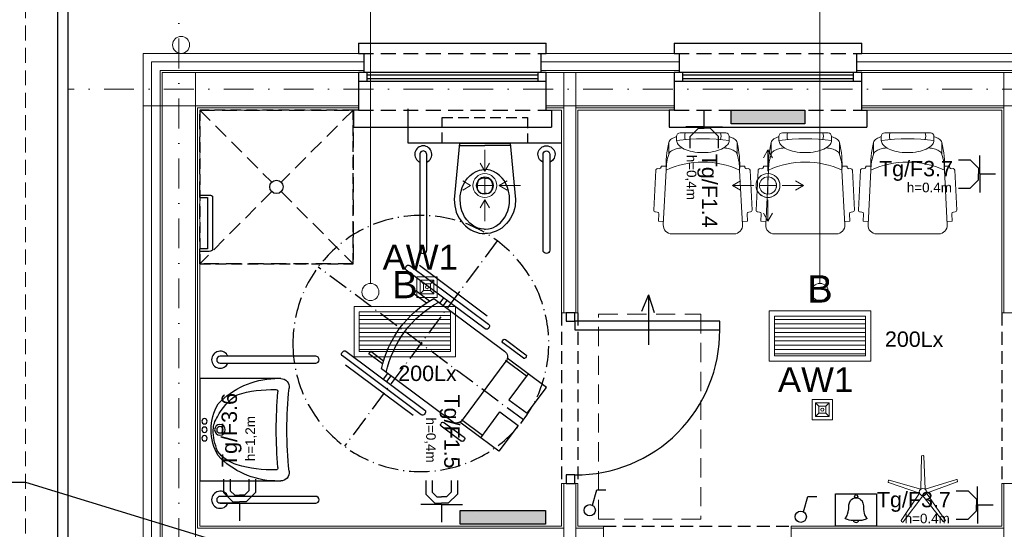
# Model space of a CAD drawing. Header units: inches. Extents: x 45159 to 108059, y -33626 to -17950.
# Tile 13 of 38: x 49653 to 50230, y -18590 to -18291. Entities that reach past the tile are written whole.
import ezdxf
from ezdxf.enums import TextEntityAlignment as Align

# ---------------------------------------------------------------- set-up
doc = ezdxf.new("R2010")
doc.units = ezdxf.units.IN
doc.header["$MEASUREMENT"] = 0
for name, pattern in [('ACAD_ISO10W100', [18.5, 12, -3, 0.5, -3]), ('DASHDOT', [1, 0.5, -0.25, 0, -0.25]), ('HIDDEN', [0.375, 0.25, -0.125])]:
    doc.linetypes.add(name, pattern=pattern)
for name, color, linetype in [('## 04 grzejniki opis', 3, 'Continuous'), ('2      PRZYCISKI I ŁĄCZNIKI', 5, 'Continuous'), ('A10-łazienka', 7, 'Continuous'), ('A35-rura spustowa', 7, 'Continuous'), ('A36-obrzeże', 252, 'Continuous'), ('E_gniazda', 240, 'Continuous'), ('IE_ośw PRZYCISKI I ŁĄCZNIKI', 5, 'Continuous'), ('p--drzwi', 7, 'Continuous'), ('p--okna', 251, 'Continuous'), ('p--opisy dodatkowe', 7, 'Continuous'), ('p--podciąg', 251, 'Continuous'), ('p--wyłaz', 251, 'Continuous')]:
    doc.layers.add(name, color=color, linetype=linetype)
for name, color, linetype, lineweight in [('--proj.wentylacja', 113, 'Continuous', 0), ('A21b-ściana szkielet', 3, 'Continuous', 20), ('A8-opisy pomieszczeń', 7, 'Continuous', 0), ('E-opisy', 240, 'Continuous', 25), ('LUXIONA', 140, 'Continuous', 20), ('p-- ocieplenie-w.zew', 251, 'Continuous', 0), ('p--dach', 7, 'Continuous', 30), ('p--meble wyp.', 251, 'Continuous', 0), ('p--osie konstr', 7, 'DASHDOT', 15), ('p--płyta GK', 251, 'Continuous', 0), ('p--łazienka NP', 7, 'Continuous', 25), ('p--ściana szkielet', 251, 'Continuous', 0)]:
    doc.layers.add(name, color=color, linetype=linetype, lineweight=lineweight)
doc.styles.add('Arial', font='arial.ttf', dxfattribs={"width": 0.75})
doc.styles.add('GENERATED_STYLE_2', font='arial.ttf')
doc.styles.get("Standard").update_dxf_attribs({"font": 'ARIAL.TTF', "width": 0.75})
doc.linetypes.add('BATTING', pattern='A,0.0001,-0.1,[134,ltypeshp.shx,S=0.1,R=0,X=-0.1,Y=0],-0.2,[134,ltypeshp.shx,S=0.1,R=180,X=0.1,Y=0],-0.1', length=0.4001)

# ---------------------------------------------------------------- blocks, each defined once
blk = doc.blocks.new('znak-niepeł.')
at = {"linetype": 'ACAD_ISO10W100'}
for p, q in [((-44.78, 60.17), (44.78, -60.17)), ((-60.11, -44.74), (60.22, 44.82))]:
    blk.add_line(p, q, dxfattribs=at)
for p, q in [((6.52, 45.77), (-39.7, 11.37)), ((0.79, 45.85), (-38.86, 16.34)), ((-37.65, 8.61), (8.58, 43.01)), ((8.84, 44.81), (8.33, 45.5)), ((-4.98, 24.9), (3.02, 30.85)), ((4.08, 29.42), (-3.37, 23.87)), ((3.02, 30.85), (4.08, 29.42)), ((-7.61, 26.43), (-49, -4.38)), ((-15.26, 25.27), (-13.09, 22.35)), ((-13.28, 26.74), (-11.11, 23.83)), ((-39.96, 9.56), (-39.45, 8.87)), ((-49.51, 2.46), (-61.55, -6.5)), ((-60.06, -8.5), (-48.02, 0.46)), ((-47.85, 1.66), (-48.31, 2.28)), ((43.94, -4.5), (-2.29, -38.9)), ((29.35, -4.53), (21.9, -10.08)), ((30.42, -5.96), (29.35, -4.53)), ((46.26, -5.46), (45.74, -4.77)), ((-62.91, -17.73), (-50.66, -8.62)), ((-61.88, -19.11), (-49.64, -10)), ((-61.72, -7.7), (-61.26, -8.32)), ((-49.89, -10.39), (-24.28, -44.8)), ((-0.23, -41.66), (45.99, -7.26)), ((22.42, -11.92), (30.42, -5.96)), ((-18.26, -45.68), (23.13, -14.88)), ((44.14, -12.41), (4.49, -41.92)), ((-73.54, -25.65), (-62.91, -17.73)), ((-62.91, -17.73), (-51.63, -32.88)), ((17.65, -18.95), (20.1, -22.24)), ((19.63, -17.48), (22.08, -20.77)), ((-62.26, -40.8), (-73.54, -25.65)), ((-51.63, -32.88), (-62.26, -40.8)), ((-46.32, -40.01), (-56.96, -47.93)), ((-35.05, -55.17), (-46.32, -40.01)), ((-36.07, -53.79), (-23.83, -44.68)), ((-35.05, -55.17), (-22.8, -46.05)), ((-25.39, -55.09), (-13.35, -46.13)), ((-2.55, -40.71), (-2.04, -41.4)), ((-56.96, -47.93), (-45.68, -63.08)), ((-11.86, -48.13), (-23.9, -57.09)), ((-12.15, -46.31), (-11.68, -46.93)), ((-45.68, -63.08), (-35.05, -55.17)), ((-25.1, -56.91), (-25.56, -56.29))]:
    blk.add_line(p, q)
blk.add_circle((0.05, 0.04), 75, dxfattribs=at)
for centre, radius, start, end in [((7.29, 44.73), 1.29, 36.65703, 126.65703), ((7.81, 44.04), 1.29, 306.65703, 36.65703), ((-40.29, -29.99), 61.95, 12.09956, 61.21451), ((-37.44, -27.86), 61.95, 12.09956, 61.21451), ((-38.93, 10.33), 1.29, 126.65703, 216.65703), ((-38.42, 9.64), 1.29, 216.65703, 306.65703), ((-49, 1.77), 0.86, 36.65703, 126.65703), ((-48.54, 1.15), 0.86, 306.65703, 36.65703), ((-46.44, -7.83), 4.3, 126.65703, 216.65703), ((44.71, -5.54), 1.29, 36.65703, 126.65703), ((45.22, -6.23), 1.29, 306.65703, 36.65703), ((-61.03, -7.19), 0.86, 126.65703, 216.65703), ((-60.57, -7.81), 0.86, 216.65703, 306.65703), ((-1.52, -39.94), 1.29, 126.65703, 216.65703), ((-20.83, -42.23), 4.3, 216.65703, 306.65703), ((-12.84, -46.82), 0.86, 36.65703, 126.65703), ((-1, -40.63), 1.29, 216.65703, 306.65703), ((-12.37, -47.44), 0.86, 306.65703, 36.65703), ((-24.87, -55.78), 0.86, 126.65703, 216.65703), ((-24.41, -56.4), 0.86, 216.65703, 306.65703)]:
    blk.add_arc(centre, radius, start, end)
blk = doc.blocks.new('sedes')
for p, q in [((0, 0.1491), (0.33, 0.18)), ((0.33, 0.18), (0.3664, 0.177)), ((0.3664, 0.177), (0.385, 0.1731)), ((0, -0.1495), (0, 0.1495)), ((0.015, 0.1462), (0.015, 0)), ((0.2384, 0.1236), (0.2219, 0.1141)), ((0.2598, 0.1328), (0.2384, 0.1236)), ((0.2815, 0.1393), (0.2598, 0.1328)), ((0.3097, 0.144), (0.2815, 0.1393)), ((0.332, 0.145), (0.3097, 0.144)), ((0.3544, 0.1436), (0.332, 0.145)), ((0.3755, 0.14), (0.3544, 0.1436)), ((0.3961, 0.1343), (0.3755, 0.14)), ((0.385, 0.1731), (0.4036, 0.1674)), ((0.4178, 0.1254), (0.3961, 0.1343)), ((0.4036, 0.1674), (0.4218, 0.1599)), ((0.4309, 0.1185), (0.4178, 0.1254)), ((0.4218, 0.1599), (0.4394, 0.1507)), ((0.4501, 0.1055), (0.4309, 0.1185)), ((0.4394, 0.1507), (0.456, 0.1397)), ((0.456, 0.1397), (0.4714, 0.1273)), ((0.4714, 0.1273), (0.4853, 0.1135)), ((0.1759, 0.0688), (0.1659, 0.0504)), ((0.189, 0.086), (0.1759, 0.0688)), ((0.205, 0.1016), (0.189, 0.086)), ((0.2219, 0.1141), (0.205, 0.1016)), ((0.4682, 0.089), (0.4501, 0.1055)), ((0.4756, 0.0805), (0.4682, 0.089)), ((0.4871, 0.0639), (0.4756, 0.0805)), ((0.4853, 0.1135), (0.4974, 0.0985)), ((0.4944, 0.0496), (0.4871, 0.0639)), ((0.4974, 0.0985), (0.5076, 0.0827)), ((0.5076, 0.0827), (0.5159, 0.0663)), ((0.5159, 0.0663), (0.5223, 0.0495)), ((0.1564, 0.0184), (0.155, 0)), ((0.1593, 0.0318), (0.1564, 0.0184)), ((0.1659, 0.0504), (0.1593, 0.0318)), ((0.2058, 0), (0.2058, 0.01)), ((0.2408, 0.045), (0.2604, 0.045)), ((0.2954, 0.01), (0.2954, 0)), ((0.4981, 0.0404), (0.4944, 0.0496)), ((0.503, 0.0217), (0.4981, 0.0404)), ((0.5049, 0.0034), (0.503, 0.0217)), ((0.505, 0), (0.5049, 0.0034)), ((0.5223, 0.0495), (0.5266, 0.0328)), ((0.5266, 0.0328), (0.5292, 0.0162)), ((0.5292, 0.0162), (0.53, 0)), ((0.015, -0.1462), (0.015, 0)), ((0.1564, -0.0184), (0.155, 0)), ((0.1593, -0.0318), (0.1564, -0.0184)), ((0.1659, -0.0504), (0.1593, -0.0318)), ((0.1759, -0.0688), (0.1659, -0.0504)), ((0.2058, 0), (0.2058, -0.01)), ((0.2408, -0.045), (0.2604, -0.045)), ((0.2954, -0.01), (0.2954, 0)), ((0.4944, -0.0496), (0.4871, -0.0639)), ((0.4981, -0.0404), (0.4944, -0.0496)), ((0.503, -0.0217), (0.4981, -0.0404)), ((0.5049, -0.0034), (0.503, -0.0217)), ((0.505, 0), (0.5049, -0.0034)), ((0.5159, -0.0663), (0.5223, -0.0495)), ((0.5223, -0.0495), (0.5266, -0.0328)), ((0.5266, -0.0328), (0.5292, -0.0162)), ((0.5292, -0.0162), (0.53, 0)), ((0.189, -0.086), (0.1759, -0.0688)), ((0.205, -0.1016), (0.189, -0.086)), ((0.2219, -0.1141), (0.205, -0.1016)), ((0.2384, -0.1236), (0.2219, -0.1141)), ((0.4501, -0.1055), (0.4309, -0.1185)), ((0.4682, -0.089), (0.4501, -0.1055)), ((0.4756, -0.0805), (0.4682, -0.089)), ((0.4714, -0.1273), (0.4853, -0.1135)), ((0.4871, -0.0639), (0.4756, -0.0805)), ((0.4853, -0.1135), (0.4974, -0.0985)), ((0.4974, -0.0985), (0.5076, -0.0827)), ((0.5076, -0.0827), (0.5159, -0.0663)), ((0, -0.1491), (0.33, -0.18)), ((0.2598, -0.1328), (0.2384, -0.1236)), ((0.2815, -0.1393), (0.2598, -0.1328)), ((0.3097, -0.144), (0.2815, -0.1393)), ((0.332, -0.145), (0.3097, -0.144)), ((0.3544, -0.1436), (0.332, -0.145)), ((0.3755, -0.14), (0.3544, -0.1436)), ((0.3664, -0.177), (0.385, -0.1731)), ((0.3961, -0.1343), (0.3755, -0.14)), ((0.385, -0.1731), (0.4036, -0.1674)), ((0.4178, -0.1254), (0.3961, -0.1343)), ((0.4036, -0.1674), (0.4218, -0.1599)), ((0.4309, -0.1185), (0.4178, -0.1254)), ((0.4218, -0.1599), (0.4394, -0.1507)), ((0.4394, -0.1507), (0.456, -0.1397)), ((0.456, -0.1397), (0.4714, -0.1273)), ((0.33, -0.18), (0.3664, -0.177))]:
    blk.add_line(p, q)
for centre, start, end in [((0.2408, 0.01), 90, 180), ((0.2604, 0.01), 0, 90), ((0.2408, -0.01), 180, 270), ((0.2604, -0.01), 270, 0)]:
    blk.add_arc(centre, 0.035, start, end)
blk = doc.blocks.new('umyw-niepeł.')
for p, q in [((-30, -47.5), (-30, 0)), ((-30, 0), (30, 0)), ((30, 0), (30, -47.5))]:
    blk.add_line(p, q)
for centre, radius in [((-5, -2.81), 1.56), ((0, -2.81), 1.56), ((5, -2.81), 1.56), ((0, -11.88), 3.12), ((0, -11.88), 1.87)]:
    blk.add_circle(centre, radius)
for centre, radius, start, end in [((17.88, -45.46), 47.9, 133.60282, 178.32254), ((7.86, -41), 34.18, 116.69987, 146.17065), ((-0.15, -36.46), 29.75, 89.71221, 120.29764), ((0, -20.47), 12.5, 90, 126.8699), ((0.15, -36.46), 29.75, 59.70236, 90.28779), ((0.1, -39.96), 31.99, 67.19624, 90.1839), ((-0.98, -28.44), 22.46, 16.72528, 53.1301), ((-17.88, -45.46), 47.9, 1.67746, 46.39718), ((48, -42.57), 71.56, 163.27472, 181.68748), ((-48, -42.57), 71.56, 358.31252, 16.72528), ((-22.28, -44.64), 1.25, 181.68748, 276.54919), ((0, -295.23), 250.33, 89.99917, 95.07317), ((0, -295.23), 250.33, 84.92683, 90.00083), ((22.28, -44.64), 1.25, 263.45081, 358.31252), ((-25, -47.5), 5, 180, 277.71277), ((0, -278.94), 227.79, 83.86892, 96.13108), ((25, -47.5), 5, 262.28723, 0)]:
    blk.add_arc(centre, radius, start, end)
blk = doc.blocks.new('drzwi-90-100')
for p, q in [((10.1, 87.38), (5.05, 87.38)), ((5.05, 87.38), (5.05, 2.53)), ((10.1, 2.53), (10.1, 87.38)), ((5.05, 2.53), (0, 2.53)), ((0, 2.53), (0, -2.53)), ((5.05, -2.53), (5.05, 2.53)), ((5.05, 2.53), (10.1, 2.53)), ((100, 2.53), (94.95, 2.53)), ((94.95, 2.53), (94.95, -2.53)), ((100, -2.53), (100, 2.53)), ((0, -2.53), (5.05, -2.53)), ((94.95, -2.53), (100, -2.53))]:
    blk.add_line(p, q)
blk.add_arc((10.8, 3.23), 84.15, 359.52334, 90.47666)
blk = doc.blocks.new('strzałka')
for q in [(-19.45, 4.13), (0, 0), (-18.87, -3.25)]:
    blk.add_line((-29.28, 0), q)
blk = doc.blocks.new('okno-110-33.15')
at = {"linetype": 'Continuous', "ltscale": 35}
for p, q in [((0, 39.15), (110, 39.15)), ((-3, -10), (113, -10))]:
    blk.add_line(p, q, dxfattribs=at)
for p, q in [((0, 39.15), (0, 33.15)), ((110, 33.15), (110, 39.15)), ((3, 33.15), (3, 21.95)), ((107, 21.95), (107, 33.15)), ((5, 21.95), (0, 21.95)), ((0, 21.95), (0, 16.95)), ((0, 21.95), (0, 0)), ((105, 21.95), (5, 21.95)), ((5, 16.95), (5, 21.95)), ((5, 20.61), (105, 20.61)), ((5, 18.45), (105, 18.45)), ((110, 21.95), (105, 21.95)), ((105, 21.95), (105, 16.95)), ((110, 0), (110, 21.95)), ((110, 16.95), (110, 21.95)), ((0, 16.95), (5, 16.95)), ((5, 16.95), (105, 16.95)), ((105, 16.95), (110, 16.95)), ((-3, 0), (-3, -10)), ((0, 0), (-3, 0)), ((110, 0), (113, 0)), ((113, 0), (113, -10))]:
    blk.add_line(p, q)
at = {"linetype": 'HIDDEN', "ltscale": 35}
for p, q in [((0, 33.15), (110, 33.15)), ((0, 0), (110, 0))]:
    blk.add_line(p, q, dxfattribs=at)
blk = doc.blocks.new('sof11_r')
for p, q in [((19.98, 34.88), (19.38, 34.85)), ((19.38, 34.85), (19.53, 31.85)), ((20.87, 36.93), (20.93, 35.93)), ((45.17, 39.11), (21.82, 37.98)), ((46.23, 38.16), (46.28, 37.16)), ((51.6, 36.44), (47.33, 36.22)), ((51.6, 36.44), (51.76, 33.45)), ((12.61, 30.34), (5.61, 30.34)), ((53.8, 33.56), (21.8, 31.85)), ((0, 23.76), (0, -3.09)), ((2, 25.76), (4.37, 25.76)), ((59.07, -7.89), (59.07, 28.56)), ((2, -5.09), (4.37, -5.09)), ((12.61, -9.66), (5.61, -9.66)), ((19.38, -14.18), (19.53, -11.18)), ((53.8, -12.88), (21.8, -11.18)), ((19.98, -14.21), (19.38, -14.18)), ((20.87, -16.26), (20.93, -15.26)), ((45.17, -18.43), (21.82, -17.31)), ((46.23, -17.49), (46.28, -16.49)), ((51.6, -15.77), (47.33, -15.54)), ((51.6, -15.77), (51.76, -12.78))]:
    blk.add_line(p, q)
for points in [[(2.23, 25.76, -0.030204), (2.78, 27.41, -0.097163), (4.32, 29.79, -0.203453), (5.61, 30.34, -0.203453)], [(8.71, 22.55, -0.01879), (8.95, 24.41, -0.054131), (9.78, 27.41, -0.097163), (11.32, 29.79, -0.203453), (12.61, 30.34, -0.203453)], [(4.37, -5.09, 0.184283), (6.75, -4.18, 0.102242), (9.43, -0.57, 0.061197), (10.93, 4.08, 0.047488), (11.52, 10.34, 0.047488), (10.93, 16.59, 0.061197), (9.43, 21.24, 0.102242), (6.75, 24.85, 0.184283), (4.37, 25.76, 0.184283)], [(2.23, -5.09, 0.030204), (2.78, -6.74, 0.097163), (4.32, -9.12, 0.203453), (5.61, -9.66, 0.203453)], [(8.71, -1.88, 0.01879), (8.95, -3.74, 0.054131), (9.78, -6.74, 0.097163), (11.32, -9.12, 0.203453), (12.61, -9.66, 0.203453)]]:
    blk.add_lwpolyline(points, format="xyb")
for centre, radius, start, end in [((19.93, 35.88), 1, 273.04478, 3.04478), ((21.87, 36.99), 1, 93.04478, 183.04478), ((45.23, 38.11), 1, 3.04478, 93.04478), ((47.28, 37.21), 1, 183.04478, 273.04478), ((18.77, -22.91), 54.85, 86.83081, 103.88055), ((21.41, 5.61), 26.24, 89.1562, 109.59965), ((68.33, 10.34), 51.27, 155.1826, 204.8174), ((54.07, 28.56), 5, 0, 93.04478), ((2, 23.76), 2, 90, 180), ((122.88, 10.34), 119.5, 172.58553, 187.41447), ((1.91, 14.05), 6.89, 73.91414, 106.08586), ((1.91, 6.62), 6.89, 253.91414, 286.08586), ((2, -3.09), 2, 180, 270), ((18.77, 43.58), 54.85, 256.11945, 273.16919), ((21.41, 15.06), 26.24, 250.40035, 270.8438), ((54.07, -7.89), 5, 266.95522, 0), ((19.93, -15.21), 1, 356.95522, 86.95522), ((21.87, -16.31), 1, 176.95522, 266.95522), ((47.28, -16.54), 1, 86.95522, 176.95522), ((45.23, -17.44), 1, 266.95522, 356.95522)]:
    blk.add_arc(centre, radius, start, end)
blk = doc.blocks.new('stojak wieszak')
for p, q in [((-0.66, 2.03), (5.74, 20.18)), ((7.11, 19.74), (1.72, 1.26)), ((6.18, 20.4), (6.88, 20.18)), ((6.18, 20.4), (6.88, 20.18)), ((-17.49, 12.18), (-17.07, 12.78)), ((-17.07, 12.78), (-17.49, 12.18)), ((-2.13, -0.01), (-17.42, 11.69)), ((-16.58, 12.86), (-0.66, 2.03)), ((1.72, 1.26), (20.97, 0.78)), ((21.31, 0.43), (21.32, -0.3)), ((21.31, 0.43), (21.32, -0.3)), ((-17.36, -11.79), (-2.13, -0.01)), ((-0.65, -2.03), (-16.51, -12.96)), ((5.85, -20.15), (-0.65, -2.03)), ((20.97, -0.66), (1.73, -1.25)), ((1.73, -1.25), (7.22, -19.7)), ((-16.99, -12.87), (-17.42, -12.28)), ((-17.42, -12.28), (-16.99, -12.87)), ((6.99, -20.14), (6.3, -20.37)), ((6.99, -20.14), (6.3, -20.37))]:
    blk.add_line(p, q)
blk.add_circle((0, 0), 2.13)
for centre, start, end in [((6.07, 20.06), 72.16215, 160.57632), ((6.77, 19.84), 343.74797, 72.16215), ((-17.21, 11.98), 144.16215, 232.57632), ((-16.78, 12.57), 55.74797, 144.16215), ((20.96, 0.42), 0.16215, 88.57632), ((20.96, -0.31), 271.74797, 0.16215), ((-17.14, -12.07), 127.74797, 216.16215), ((-16.71, -12.66), 216.16215, 304.57632), ((6.19, -20.03), 199.74797, 288.16215), ((6.88, -19.8), 288.16215, 16.57632)]:
    blk.add_arc(centre, 0.355, start, end)
blk = doc.blocks.new('gniazdo-ip')
at = {"layer": 'E_gniazda', "lineweight": 30}
for p, q in [((8098.584, 2764.661), (8098.584, 2764.486)), ((8098.668, 2764.661), (8098.668, 2764.509)), ((8098.914, 2764.661), (8098.914, 2764.509)), ((8098.998, 2764.661), (8098.998, 2764.486)), ((8098.668, 2764.509), (8098.727, 2764.45)), ((8098.914, 2764.509), (8098.854, 2764.45)), ((8098.584, 2764.486), (8098.704, 2764.365)), ((8098.704, 2764.365), (8098.791, 2764.365)), ((8098.727, 2764.45), (8098.791, 2764.45)), ((8098.854, 2764.45), (8098.791, 2764.45)), ((8098.877, 2764.365), (8098.791, 2764.365)), ((8098.998, 2764.486), (8098.877, 2764.365)), ((8098.791, 2764.348), (8098.521, 2764.348)), ((8098.791, 2764.348), (8098.791, 2764.118)), ((8098.791, 2764.348), (8099.061, 2764.348))]:
    blk.add_line(p, q, dxfattribs=at)
at = {"color": 7, "style": 'Arial'}
for tag, p in [('OBWÓD', (8098.758, 2765.219)), ('PRAD', (8098.791, 2764.959))]:
    blk.add_attdef(tag, text='', height=0.188, dxfattribs=at).set_placement(p, align=Align.MIDDLE)
blk.add_attdef('fazy', (8099.331, 2713.791), '', height=0.188, dxfattribs=at)
blk = doc.blocks.new('gn-1f')
at = {"layer": 'E_gniazda', "lineweight": 30}
for p, q in [((5465750.243, 5917242.278), (5465750.243, 5917242.482)), ((5465750.243, 5917242.278), (5465750.003, 5917242.278)), ((5465750.243, 5917242.278), (5465750.483, 5917242.278)), ((5465750.059, 5917242.155), (5465750.167, 5917242.262)), ((5465750.059, 5917242), (5465750.059, 5917242.155)), ((5465750.167, 5917242.262), (5465750.243, 5917242.262)), ((5465750.32, 5917242.262), (5465750.243, 5917242.262)), ((5465750.428, 5917242.155), (5465750.32, 5917242.262)), ((5465750.428, 5917242), (5465750.428, 5917242.155))]:
    blk.add_line(p, q, dxfattribs=at)
at = {"layer": 'E_gniazda', "color": 7, "style": 'Arial'}
blk.add_attdef('fazy', (5465750.613, 5917242.135), '', height=0.125, dxfattribs=at)
for tag, p in [('PRAD', (5465750.237, 5917241.926)), ('OBWÓD', (5465750.207, 5917241.732))]:
    blk.add_attdef(tag, text='', height=0.125, dxfattribs=at).set_placement(p, align=Align.MIDDLE)
blk = doc.blocks.new('B')
at = {"layer": 'LUXIONA', "linetype": 'Continuous'}
h = blk.add_hatch(dxfattribs=at)
h.set_pattern_fill('ANSI31', color=256, scale=200, angle=135)
h.set_pattern_definition([(180, (966.344, -170.453), (-2e-15, -25), [])])
h.paths.add_polyline_path([(30.6, 263.5), (30.6, 31.5), (564.4, 31.5), (564.4, 263.5)])
for points in [[(0, 0), (595, 0), (595, 295), (0, 295)], [(30.6, 31.5), (564.4, 31.5), (564.4, 263.5), (30.6, 263.5)]]:
    blk.add_lwpolyline(points, close=True, dxfattribs=at)
at = {"layer": 'LUXIONA'}
blk.add_attdef('OZNACZENIE', text='', height=80, dxfattribs=at).set_placement((297.5, 343.1), align=Align.CENTER)
blk = doc.blocks.new('Lovato')
at = {"layer": 'LUXIONA'}
for p, q in [((-40, 40), (-20, 20)), ((20, 20), (40, 40)), ((-20, -20), (-40, -40)), ((20, -20), (40, -40))]:
    blk.add_line(p, q, dxfattribs=at)
for points in [[(-60, -60), (60, -60), (60, 60), (-60, 60)], [(-40, 40), (40, 40), (40, -40), (-40, -40)], [(-20, 20), (20, 20), (20, -20), (-20, -20)]]:
    blk.add_lwpolyline(points, close=True, dxfattribs=at)
blk.add_circle((0, 0), 9.01, dxfattribs=at)
blk.add_attdef('OZNACZENIE', text='', height=145.9, dxfattribs=at).set_placement((-39.7, 102.1), align=Align.CENTER)
blk = doc.blocks.new('dzwonek')
at = {"layer": 'IE_ośw PRZYCISKI I ŁĄCZNIKI'}
for points in [[(-1810, -3533), (-1635, -3371), (-1477, -3101), (-1394, -2880), (-1284, -2498), (-1214, -2007), (-1209, -1739), (-1177, -1379), (-1079, -1049), (-928, -698), (-763, -515), (-553, -364), (-402, -297), (-265, -264), (-128, -248), (41, -254), (219, -259), (382, -297), (586, -380), (772, -543), (954, -747), (1040, -934), (1101, -1095), (1152, -1304), (1187, -1523), (1194, -1795), (1201, -2159), (1243, -2461), (1303, -2765), (1385, -2993), (1508, -3277), (1617, -3415), (1783, -3578), (1692, -3664), (1490, -3754), (1269, -3836), (920, -3908), (536, -3940), (319, -3947), (-474, -3947), (-804, -3917), (-1135, -3864), (-1423, -3787), (-1605, -3710), (-1765, -3612), (-1818, -3561), (-1810, -3533)], [(-447, -3947), (-406, -4054), (-312, -4161), (-168, -4218), (17, -4242), (145, -4215), (270, -4151), (358, -4054), (428, -3944)]]:
    blk.add_lwpolyline(points, dxfattribs=at)
blk.add_circle((0, 0), 252, dxfattribs=at)
blk = doc.blocks.new('WYŁ. POJ.')
at = {"layer": '2      PRZYCISKI I ŁĄCZNIKI', "lineweight": 30}
for p, q in [((26.8, 49.4), (71.1, 203)), ((71.1, 203), (159.7, 203))]:
    blk.add_line(p, q, dxfattribs=at)
blk.add_circle((0, 0), 56.2, dxfattribs=at)
blk = doc.blocks.new('uchwyt stojący')
at = {"linetype": 'Continuous', "ltscale": 12}
for points in [[(58, 2), (2, 2)], [(2, -2), (58, -2)]]:
    blk.add_lwpolyline(points, dxfattribs=at)
for centre, radius, start, end in [((2, 0), 2, 90, 270), ((58, 0), 5, 203.57818, 156.42182), ((58, 0), 2, 270, 90)]:
    blk.add_arc(centre, radius, start, end, dxfattribs=at)
blk = doc.blocks.new('natrysk NP')
at = {"linetype": 'HIDDEN', "ltscale": 35}
for p, q in [((0, 0), (42.24, -42.24)), ((90, 0), (47.76, -42.24)), ((42.24, -47.76), (0, -90)), ((47.76, -47.76), (90, -90))]:
    blk.add_line(p, q, dxfattribs=at)
blk.add_lwpolyline([(90, 0), (90, -90), (0, -90), (0, 0)], close=True, dxfattribs=at)
at = {"linetype": 'Continuous', "ltscale": 35}
blk.add_circle((45, -45), 3.91, dxfattribs=at)
blk = doc.blocks.new('A$7E8CDC91219D')
at = {"layer": 'p--łazienka NP'}
blk.add_blockref('natrysk NP', (0, 90), dxfattribs=at)
blk = doc.blocks.new('uchwyt wc')
for p, q in [((-7.61, 61), (-7.61, -1)), ((0, 63), (-5.61, 63)), ((0, 60), (-4.61, 60)), ((-4.61, 60), (-4.61, 0)), ((0, 60), (0, 63)), ((-4.61, 0), (0, 0)), ((0, -3), (0, 0)), ((-5.61, -3), (0, -3))]:
    blk.add_line(p, q)
for centre, start, end in [((-5.61, 61), 90, 180), ((-5.61, -1), 180, 270)]:
    blk.add_arc(centre, 2, start, end)
blk = doc.blocks.new('went-Błotno-parter-zest')
for p, q in [((167.18, 478.41), (167.18, 490.83)), ((333.15, 490.83), (330.47, 486.24)), ((333.15, 478.41), (333.15, 490.83)), ((333.15, 490.83), (335.84, 486.24)), ((167.18, 478.43), (164.49, 483.02)), ((167.18, 478.43), (169.87, 483.02)), ((167.18, 475.03), (167.18, 465.03)), ((333.15, 465.03), (333.15, 475.03)), ((333.15, 475.03), (333.15, 465.03)), ((158.78, 470.03), (154.19, 472.72)), ((158.78, 470.03), (154.19, 467.34)), ((162.18, 470.03), (172.18, 470.03)), ((162.18, 470.03), (172.18, 470.03)), ((162.18, 470.03), (172.18, 470.03)), ((162.18, 470.03), (172.18, 470.03)), ((175.56, 470.03), (187.98, 470.03)), ((175.58, 470.03), (180.17, 472.72)), ((175.58, 470.03), (180.17, 467.34)), ((324.77, 470.03), (312.35, 470.03)), ((312.37, 470.03), (316.96, 472.72)), ((312.37, 470.03), (316.96, 467.34)), ((338.15, 470.03), (328.15, 470.03)), ((341.53, 470.03), (353.95, 470.03)), ((353.95, 470.03), (349.37, 472.72)), ((353.95, 470.03), (349.37, 467.34)), ((167.18, 461.63), (164.49, 457.04)), ((167.18, 461.65), (167.18, 449.23)), ((167.18, 461.63), (169.87, 457.04)), ((333.15, 461.65), (333.15, 449.23)), ((333.15, 449.23), (330.47, 453.81)), ((333.15, 449.23), (335.84, 453.81))]:
    blk.add_line(p, q)
blk.add_circle((167.18, 470.03), 5)
at = {"ltscale": 10}
for centre, start, end in [((167.18, 470.03), 0, 180), ((333.15, 470.03), 225, 45), ((333.15, 470.03), 270, 90)]:
    blk.add_arc(centre, 7, start, end, dxfattribs=at)
for centre, radius, start, end in [((167.18, 470.03), 7, 0, 180), ((167.18, 470.03), 7, 0, 180), ((167.18, 470.03), 5, 0, 180), ((167.18, 470.03), 5, 0, 180), ((167.18, 470.03), 5, 0, 180), ((167.18, 470.03), 5, 0, 180), ((167.18, 470.03), 5, 0, 180), ((167.18, 470.03), 5, 0, 180), ((167.18, 470.03), 5, 0, 180), ((167.18, 470.03), 5, 0, 180), ((167.18, 470.03), 5, 0, 180), ((167.18, 470.03), 5, 0, 180), ((333.15, 470.03), 7, 90, 270), ((333.15, 470.03), 7, 0, 180), ((333.15, 470.03), 5, 90, 270), ((333.15, 470.03), 5, 0, 180), ((333.15, 470.03), 5, 0, 180), ((333.15, 470.03), 5, 0, 180), ((333.15, 470.03), 5, 0, 180), ((333.15, 470.03), 7, 270, 90), ((333.15, 470.03), 5, 270, 90), ((167.18, 470.03), 7, 180, 0), ((167.18, 470.03), 5, 180, 0), ((167.18, 470.03), 5, 180, 0), ((167.18, 470.03), 5, 180, 0), ((167.18, 470.03), 5, 180, 0), ((333.15, 470.03), 7, 180, 0), ((333.15, 470.03), 5, 180, 0), ((333.15, 470.03), 5, 180, 0), ((333.15, 470.03), 5, 180, 0), ((333.15, 470.03), 5, 180, 0)]:
    blk.add_arc(centre, radius, start, end)
at = {"linetype": 'Continuous', "ltscale": 10}
for start, end in [(90, 270), (225, 45), (270, 90), (270, 90)]:
    blk.add_arc((333.15, 470.03), 5, start, end, dxfattribs=at)

msp = doc.modelspace()

# ---------------------------------------------------------------- linework, layer by layer
at = {"layer": '## 04 grzejniki opis'}
for points in [[(50113.01, -18344.31), (50113.01, -18352.31), (50069.89, -18352.31), (50069.89, -18344.31)], [(49961, -18578.77), (49961, -18586.77), (49910.98, -18586.77), (49910.98, -18578.77)]]:
    msp.add_lwpolyline(points, close=True, dxfattribs=at)
at = {"layer": '## 04 grzejniki opis', "color": 116, "linetype": 'Continuous', "true_color": 0x136734, "extrusion": (0, 0, -1)}
for points in [[(-50069.89, -18344.31), (-50113.01, -18352.31), (-50113.01, -18344.31)], [(-50113.01, -18352.31), (-50069.89, -18344.31), (-50069.98, -18352.31)], [(-49961, -18586.77), (-49911, -18578.77), (-49911.04, -18586.77)], [(-49911.02, -18578.77), (-49961, -18586.77), (-49961, -18578.77)]]:
    msp.add_solid(points, dxfattribs=at)
at = {"layer": 'A10-łazienka'}
for p, q in [((49880.49, -18363.66), (49880.5, -18343.66)), ((49970.5, -18363.66), (49880.49, -18363.66))]:
    msp.add_line(p, q, dxfattribs=at)
at = {"layer": 'A10-łazienka', "linetype": 'HIDDEN', "ltscale": 25}
for points in [[(49758.3, -18434.31), (49848.3, -18434.31), (49848.31, -18344.31), (49758.3, -18344.31)], [(49950.49, -18363.66), (49900.49, -18363.66), (49900.5, -18348.66), (49950.5, -18348.66)]]:
    msp.add_lwpolyline(points, close=True, dxfattribs=at)
at = {"layer": 'A21b-ściana szkielet', "ltscale": 35}
msp.add_line((49725.15, -18662.12), (49725.15, -18311.16), dxfattribs=at)
at = {"layer": 'A35-rura spustowa', "linetype": 'Continuous', "lineweight": 0, "ltscale": 75}
msp.add_circle((49747.4, -18306.16), 5, dxfattribs=at)
at = {"layer": 'A36-obrzeże', "linetype": 'Continuous', "ltscale": 35}
for points in [[(49966.65, -18941.66), (49675.15, -18941.66), (49675.15, -18261.16), (50757.65, -18261.16), (50757.65, -18941.66), (50358.15, -18941.66)], [(49966.65, -18935.66), (49681.15, -18935.66), (49681.15, -18267.16), (50751.65, -18267.16), (50751.65, -18935.66), (50358.15, -18935.66)]]:
    msp.add_lwpolyline(points, dxfattribs=at)
at = {"layer": 'A8-opisy pomieszczeń'}
for p, q in [((49858.42, -18215.6), (49858.42, -18445.87)), ((50121.92, -18215.6), (50121.92, -18445.87))]:
    msp.add_line(p, q, dxfattribs=at)
for centre in [(49858.42, -18450.87), (50121.92, -18450.87)]:
    msp.add_circle(centre, 5, dxfattribs=at)
at = {"layer": 'IE_ośw PRZYCISKI I ŁĄCZNIKI'}
msp.add_lwpolyline([(50131.09, -18569.01), (50155.12, -18569.01), (50155.12, -18587.96), (50131.09, -18587.96)], close=True, dxfattribs=at)
at = {"layer": 'p-- ocieplenie-w.zew', "linetype": 'BATTING', "ltscale": 10}
for p, q in [((49854.45, -18316.16), (49730.15, -18316.16)), ((49730.15, -18674.51), (49730.15, -18316.16)), ((50039.45, -18316.16), (49958.45, -18316.16)), ((50320.5, -18316.16), (50143.44, -18316.16))]:
    msp.add_line(p, q, dxfattribs=at)
at = {"layer": 'p--dach', "linetype": 'HIDDEN', "lineweight": 20, "ltscale": 35}
msp.add_lwpolyline([(49656.29, -18960.52), (50776.51, -18960.52), (50776.51, -18242.3), (49656.29, -18242.3)], close=True, dxfattribs=at)
at = {"layer": 'p--opisy dodatkowe'}
msp.add_lwpolyline([(49600.09, -18562.15), (49656.29, -18562.15), (49838.35, -18618.01)], dxfattribs=at)
at = {"layer": 'p--osie konstr', "linetype": 'DASHDOT', "ltscale": 35}
for p, q in [((49746.1, -18916.66), (49746.1, -18242.3)), ((50737.65, -18332.11), (49681.15, -18332.11))]:
    msp.add_line(p, q, dxfattribs=at)
at = {"layer": 'p--podciąg', "linetype": 'HIDDEN', "ltscale": 30}
for p, q in [((49970.5, -18462.96), (49970.5, -18562.96)), ((49980, -18462.96), (49980, -18562.96)), ((50228.5, -18462.96), (50228.5, -18562.96)), ((49995, -18587.96), (50105, -18587.96))]:
    msp.add_line(p, q, dxfattribs=at)
at = {"layer": 'p--płyta GK', "ltscale": 35}
for p, q in [((49757.05, -18589.21), (49757.05, -18343.06)), ((49851.45, -18343.06), (49757.05, -18343.06)), ((49971.75, -18343.06), (49961.45, -18343.06)), ((50036.45, -18343.06), (49978.75, -18343.06)), ((50229.75, -18343.06), (50146.44, -18343.06)), ((49758.3, -18587.96), (49758.3, -18344.31)), ((49851.45, -18344.31), (49758.3, -18344.31)), ((49970.5, -18344.31), (49961.45, -18344.31)), ((49970.5, -18462.96), (49970.5, -18344.31)), ((49980, -18462.96), (49980, -18344.31)), ((50036.45, -18344.31), (49980, -18344.31)), ((50228.5, -18344.31), (50146.44, -18344.31)), ((50228.5, -18462.96), (50228.5, -18344.31)), ((49970.5, -18587.96), (49970.5, -18562.96)), ((49980, -18587.96), (49980, -18562.96)), ((50228.5, -18587.96), (50228.5, -18562.96)), ((49971.75, -18589.21), (49757.05, -18589.21)), ((49970.5, -18587.96), (49758.3, -18587.96)), ((49758.3, -18589.21), (49758.3, -18589.16)), ((49995, -18589.21), (49978.75, -18589.21)), ((49995, -18587.96), (49980, -18587.96)), ((50105, -18587.96), (50228.5, -18587.96)), ((50105, -18589.21), (50229.75, -18589.21))]:
    msp.add_line(p, q, dxfattribs=at)
at = {"layer": 'p--płyta GK', "color": 0, "ltscale": 35}
msp.add_line((49758.3, -18587.96), (49758.3, -18344.31), dxfattribs=at)
at = {"layer": 'p--wyłaz', "linetype": 'HIDDEN', "lineweight": 0, "ltscale": 45}
msp.add_lwpolyline([(50052.09, -18583.83), (49992.09, -18583.83), (49992.09, -18463.83), (50052.09, -18463.83)], close=True, dxfattribs=at)
at = {"layer": 'p--ściana szkielet', "ltscale": 35}
for p, q in [((49854.45, -18311.16), (49725.15, -18311.16)), ((49725.15, -18674.51), (49725.15, -18311.16)), ((50039.45, -18311.16), (49958.45, -18311.16)), ((50320.5, -18311.16), (50143.44, -18311.16)), ((49854.45, -18321.16), (49735.15, -18321.16)), ((49735.15, -18674.51), (49735.15, -18321.16)), ((49854.45, -18322.36), (49736.35, -18322.36)), ((49736.35, -18674.51), (49736.35, -18322.36)), ((49755.85, -18671.51), (49755.85, -18322.36)), ((50039.45, -18321.16), (49958.45, -18321.16)), ((50039.45, -18322.36), (49958.45, -18322.36)), ((49971.75, -18462.96), (49971.75, -18322.36)), ((49978.75, -18462.96), (49978.75, -18322.36)), ((50320.5, -18321.16), (50143.44, -18321.16)), ((50320.5, -18322.36), (50143.44, -18322.36)), ((50229.75, -18462.96), (50229.75, -18322.36)), ((49851.45, -18341.86), (49725.15, -18341.86)), ((50036.45, -18341.86), (49961.45, -18341.86)), ((50317.5, -18341.86), (50146.44, -18341.86)), ((49980, -18462.96), (49970.5, -18462.96)), ((50238, -18462.96), (50228.5, -18462.96)), ((49980, -18562.96), (49970.5, -18562.96)), ((49971.75, -18602.41), (49971.75, -18562.96)), ((49978.75, -18602.41), (49978.75, -18562.96)), ((50238, -18562.96), (50228.5, -18562.96)), ((50229.75, -18602.41), (50229.75, -18562.96)), ((49995, -18603.66), (49995, -18587.96)), ((50105, -18604.86), (50105, -18587.96))]:
    msp.add_line(p, q, dxfattribs=at)
at = {"layer": 'p--ściana szkielet'}
for points in [[(49854.45, -18311.16), (49854.45, -18322.36), (49851.45, -18322.36), (49851.45, -18344.31)], [(49958.45, -18311.16), (49958.45, -18322.36), (49961.45, -18322.36), (49961.45, -18344.31)], [(50039.45, -18311.16), (50039.45, -18322.36), (50036.45, -18322.36), (50036.45, -18344.31)], [(50143.44, -18311.16), (50143.44, -18322.36), (50146.44, -18322.36), (50146.44, -18344.31)]]:
    msp.add_lwpolyline(points, dxfattribs=at)
at = {"layer": 'p--ściana szkielet', "ltscale": 35}
for points in [[(49851.45, -18344.31), (49851.45, -18322.36), (49854.45, -18322.36), (49854.45, -18311.16)], [(49961.45, -18344.31), (49961.45, -18322.36), (49958.45, -18322.36), (49958.45, -18311.16)], [(50036.45, -18344.31), (50036.45, -18322.36), (50039.45, -18322.36), (50039.45, -18311.16)], [(50146.44, -18344.31), (50146.44, -18322.36), (50143.44, -18322.36), (50143.44, -18311.16)]]:
    msp.add_lwpolyline(points, dxfattribs=at)

# ---------------------------------------------------------------- block references
at = {"layer": '--proj.wentylacja', "linetype": 'Continuous', "ltscale": 8}
msp.add_blockref('went-Błotno-parter-zest', (49758.3, -18858.51), dxfattribs=at)
at = {"linetype": 'Continuous', "ltscale": 8}
msp.add_blockref('A$7E8CDC91219D', (49758.3, -18434.31), dxfattribs=at)
at = {"linetype": 'Continuous', "lineweight": 5, "xscale": -1, "rotation": 89.99999999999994}
msp.add_blockref('strzałka', (50021.46, -18481.77), dxfattribs=at)
at = {"layer": '2      PRZYCISKI I ŁĄCZNIKI', "color": 7, "xscale": 0.05849999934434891, "yscale": 0.05850000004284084, "zscale": 0.05850000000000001}
for p in [(49986.98, -18578.66), (50110.66, -18582.48)]:
    msp.add_blockref('WYŁ. POJ.', p, dxfattribs=at)
at = {"layer": 'A10-łazienka', "xscale": 100, "yscale": 100, "zscale": 100, "rotation": 270.0000000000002}
msp.add_blockref('sedes', (49925.49, -18363.66), dxfattribs=at)
at = {"layer": 'A10-łazienka', "xscale": -1}
msp.add_blockref('znak-niepeł.', (49887.98, -18481.06), dxfattribs=at)
at = {"layer": 'A10-łazienka', "xscale": -1, "rotation": 89.99999999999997}
msp.add_blockref('umyw-niepeł.', (49758.3, -18531.53), dxfattribs=at)
at = {"layer": 'E_gniazda'}
ref = msp.add_blockref('gn-1f', (-245908706.01, -266294257.49), dxfattribs=dict(at, xscale=45.00000000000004, yscale=45.00000000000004, zscale=45.00000000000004, rotation=1.835618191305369e-07))
ref.add_attrib('OBWÓD', 'Tg/F1.4', dxfattribs={"layer": '0', "color": 7, "height": 9, "rotation": 270, "style": 'Arial'}).set_placement((50052.69, -18413.2), align=Align.RIGHT)
ref.add_attrib('PRAD', 'h=0,4m', dxfattribs={"layer": '0', "color": 7, "height": 5.625, "rotation": 270, "style": 'Arial'}).set_placement((50046.26, -18383.7), align=Align.MIDDLE)
ref = msp.add_blockref('gn-1f', (-266225686.94, -245977142.65), dxfattribs=dict(at, xscale=-45.00000000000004, yscale=45.00000000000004, zscale=45.00000000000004, rotation=270))
ref.add_attrib('OBWÓD', 'Tg/F3.7', dxfattribs={"layer": '0', "color": 7, "height": 9, "style": 'Arial'}).set_placement((50199.87, -18383.1), align=Align.RIGHT)
ref.add_attrib('PRAD', 'h=0.4m', dxfattribs={"layer": '0', "color": 7, "height": 5.625, "style": 'Arial'}).set_placement((50186.05, -18389.53), align=Align.MIDDLE)
ref = msp.add_blockref('gniazdo-ip', (414227.27, -142970.17), dxfattribs=dict(at, xscale=-45.00000000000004, yscale=45.00000000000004, zscale=45.00000000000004))
ref.add_attrib('PRAD', 'h=1,2m', dxfattribs={"layer": '0', "color": 7, "height": 5.625, "rotation": 90, "style": 'Arial'}).set_placement((49788.32, -18536.73), align=Align.MIDDLE)
ref.add_attrib('OBWÓD', 'Tg/F3.6', dxfattribs={"layer": '0', "color": 7, "height": 9, "rotation": 90, "style": 'Arial'}).set_placement((49780.16, -18510.02), align=Align.RIGHT)
ref = msp.add_blockref('gniazdo-ip', (-314545.45, -142971.03), dxfattribs=dict(at, xscale=45.00000000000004, yscale=45.00000000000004, zscale=45.00000000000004))
ref.add_attrib('PRAD', 'h=0,4m', dxfattribs={"layer": '0', "color": 7, "height": 5.625, "rotation": 270, "style": 'Arial'}).set_placement((49893.5, -18537.59), align=Align.MIDDLE)
ref.add_attrib('OBWÓD', 'Tg/F1.5', dxfattribs={"layer": '0', "color": 7, "height": 9, "rotation": 270, "style": 'Arial'}).set_placement((49901.66, -18554.21), align=Align.RIGHT)
ref = msp.add_blockref('gn-1f', (-266225688.19, -245977336.48), dxfattribs=dict(at, xscale=-45.00000000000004, yscale=45.00000000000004, zscale=45.00000000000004, rotation=270))
ref.add_attrib('OBWÓD', 'Tg/F3.7', dxfattribs={"layer": '0', "color": 7, "height": 9, "style": 'Arial'}).set_placement((50198.62, -18576.93), align=Align.RIGHT)
ref.add_attrib('PRAD', 'h=0.4m', dxfattribs={"layer": '0', "color": 7, "height": 5.625, "style": 'Arial'}).set_placement((50184.8, -18583.36), align=Align.MIDDLE)
at = {"layer": 'IE_ośw PRZYCISKI I ŁĄCZNIKI', "xscale": 0.003599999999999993, "yscale": 0.003599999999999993, "zscale": 0.003599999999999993}
msp.add_blockref('dzwonek', (50143.13, -18570.52), dxfattribs=at)
at = {"layer": 'LUXIONA', "color": 7, "lineweight": -3, "xscale": 0.1, "yscale": 0.1, "zscale": 0.1}
for p in [(49891.59, -18448.02), (50123.32, -18519.72)]:
    msp.add_blockref('Lovato', p, dxfattribs=at).add_auto_attribs({'OZNACZENIE': 'AW1'})
at = {"layer": 'LUXIONA', "color": 7, "linetype": 'ByBlock'}
ref = msp.add_blockref('B', (49848.83, -18488.82), dxfattribs=dict(at, xscale=0.09999999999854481, yscale=0.1000000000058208, zscale=0.1))
ref.add_attrib('OZNACZENIE', 'B', dxfattribs={"height": 16}).set_placement((49878.58, -18454.5), align=Align.CENTER)
ref = msp.add_blockref('B', (50092.17, -18491.35), dxfattribs=dict(at, xscale=0.09999999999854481, yscale=0.1000000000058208, zscale=0.1))
ref.add_attrib('OZNACZENIE', 'B', dxfattribs={"height": 16}).set_placement((50121.92, -18457.04), align=Align.CENTER)
at = {"layer": 'p--drzwi', "rotation": 270.0000000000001}
msp.add_blockref('drzwi-90-100', (49975.75, -18462.96), dxfattribs=at)
at = {"layer": 'p--meble wyp.', "linetype": 'Continuous', "lineweight": 5}
for name, p, rotation in [('sof11_r', (50042.98, -18357.73), 270.0000000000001), ('sof11_r', (50102.98, -18357.73), 270.0000000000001), ('sof11_r', (50162.98, -18357.73), 270.0000000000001), ('stojak wieszak', (50182.29, -18568.01), 18.42791700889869)]:
    msp.add_blockref(name, p, dxfattribs=dict(at, rotation=rotation))
at = {"layer": 'p--okna', "linetype": 'Continuous'}
for p in [(49851.45, -18344.31), (50036.45, -18344.31)]:
    msp.add_blockref('okno-110-33.15', p, dxfattribs=at)
at = {"layer": 'p--łazienka NP'}
for p, rotation in [((49889.38, -18428.27), 89.99999999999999), ((49828.3, -18490.52), 180), ((49828.3, -18572.53), 180)]:
    msp.add_blockref('uchwyt stojący', p, dxfattribs=dict(at, rotation=rotation))
at = {"layer": 'p--łazienka NP', "xscale": -1, "rotation": 270}
msp.add_blockref('uchwyt stojący', (49961.6, -18428.27), dxfattribs=at)
at = {"layer": 'p--łazienka NP', "xscale": -1, "yscale": 0.5}
msp.add_blockref('uchwyt wc', (49758.3, -18425.56), dxfattribs=at)

# ---------------------------------------------------------------- texts
at = {"layer": 'E-opisy', "linetype": 'Continuous', "char_height": 9, "attachment_point": 1, "rotation": 359.76726, "style": 'GENERATED_STYLE_2'}
for insert in [(50160.02, -18473.93), (49874.74, -18493.93)]:
    msp.add_mtext('200Lx', dxfattribs=dict(at, insert=insert))

doc.saveas('drawing.dxf')
